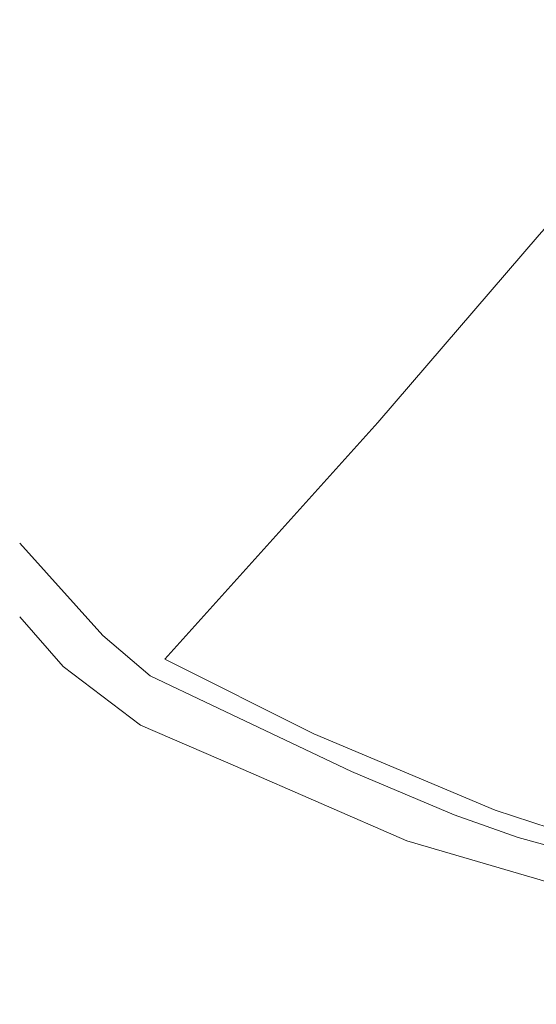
# Model space of a CAD drawing. Header units: millimetres. Extents: x -1567 to 968, y -503 to 481.
# Tile 32 of 145: x -579 to -539, y -160 to -84. Entities that reach past the tile are written whole.
import ezdxf

# ---------------------------------------------------------------- set-up
doc = ezdxf.new("R2010")
doc.units = ezdxf.units.MM
doc.layers.get('0').update_dxf_attribs({"lineweight": 0})

msp = doc.modelspace()

# ---------------------------------------------------------------- linework, layer by layer
at = {"color": 30, "lineweight": 5, "flags": 128}
msp.add_lwpolyline([(-417.693, -154.242), (-419.804, -154.345), (-445.472, -154.72), (-477.693, -155.337), (-505.428, -154.477), (-533.317, -148.042), (-541.853, -145.245), (-555.96, -139.32), (-567.548, -133.521), (-550.995, -115.154), (-538.456, -100.575), (-515.402, -74.672), (-487.473, -43.052), (-471.124, -24.364), (-455.678, -6.943), (-441.322, -16.921), (-427.708, -23.406), (-417.693, -27.297)], close=True, dxfattribs=at)
at = {"lineweight": 15, "flags": 128}
for points in [[(-392.087, -155.023), (-398.087, -155.465), (-403.034, -155.554), (-411.703, -155.53), (-423.304, -156.324), (-429.446, -156.623), (-441.927, -156.3), (-447.36, -156.252), (-453.144, -156.303), (-464.262, -156.624), (-474.67, -157.174), (-484.068, -156.76), (-493.672, -156.774), (-500.39, -156.534), (-503.989, -156.198), (-510.307, -155), (-517.962, -153.432), (-540.075, -147.388), (-545.048, -145.62), (-553.029, -142.258), (-563.89, -137.111), (-568.675, -134.831), (-572.343, -131.706), (-578.816, -124.511)], [(-578.816, -130.253), (-575.443, -134.11), (-569.434, -138.665), (-562.046, -141.836), (-548.724, -147.627), (-517.017, -156.893), (-506.605, -159.656), (-503.796, -159.829), (-499.608, -160.151), (-494.501, -160.157), (-475.621, -160.332), (-463.309, -160.123), (-443.235, -159.637), (-429.533, -160.301), (-416.953, -159.763), (-405.697, -159.631), (-392.087, -159.339)]]:
    msp.add_lwpolyline(points, dxfattribs=at)

doc.saveas('drawing.dxf')
